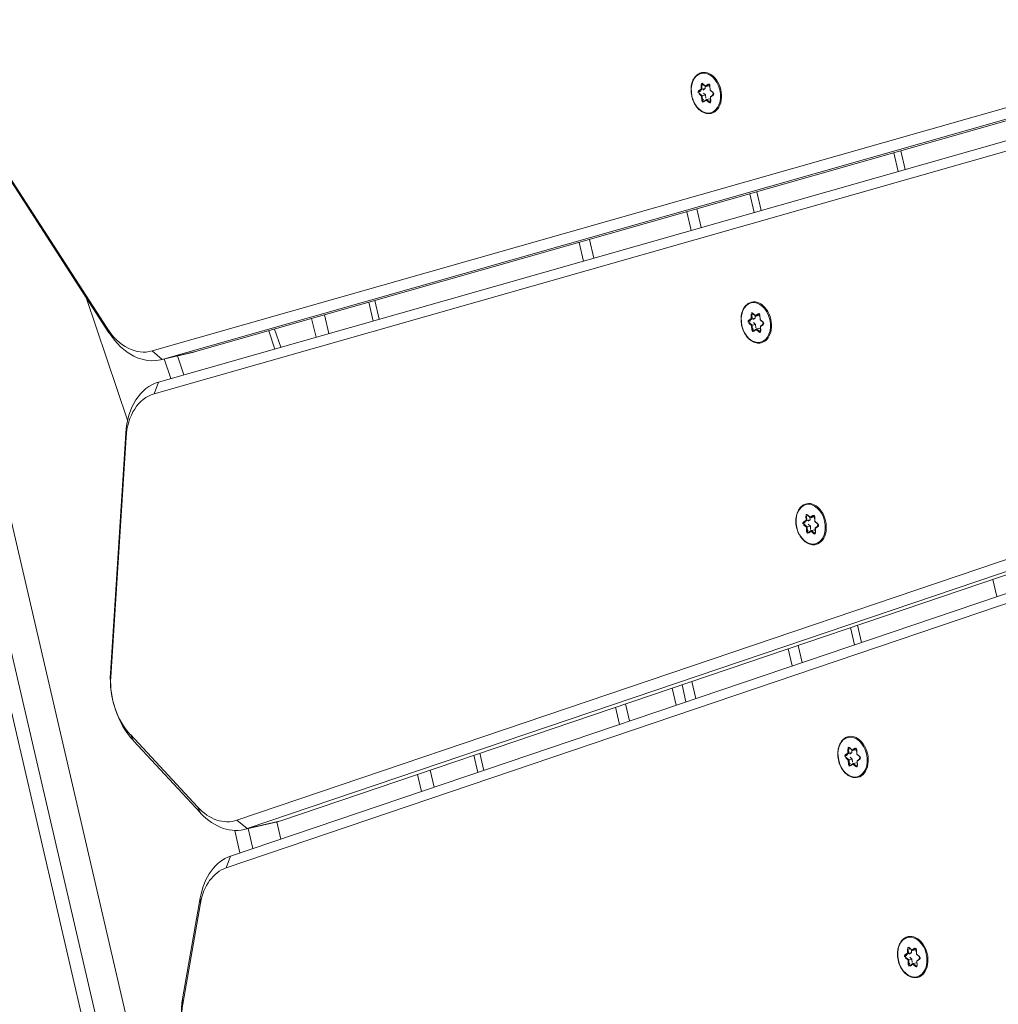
# Model space of a CAD drawing. Extents: x 5477758 to 5478338, y 5918274 to 5918502.
# Tile 80 of 121: x 5477951.161 to 5477951.441, y 5918462.083 to 5918462.365. Entities that reach past the tile are written whole.
import ezdxf

# ---------------------------------------------------------------- set-up
doc = ezdxf.new("R2010")
doc.units = 0
doc.layers.get('0').update_dxf_attribs({"color": 8, "linetype": 'CONTINUOUS', "lineweight": 13})
doc.layers.add('0_PROJEKTOWANE ZABAWKI', color=8, linetype='CONTINUOUS', lineweight=0)

# ---------------------------------------------------------------- blocks, each defined once
blk = doc.blocks.new('zw$CEC1')
for p, q in [((1142.893, -669.39), (1149.369, -734.876)), ((1142.593, -670.607), (1149.069, -736.093)), ((1149.369, -735.866), (1142.893, -670.38)), ((1143.558, -671.022), (1150.034, -736.507)), ((1132.601, -671.344), (1135.705, -734.207)), ((1150.333, -736.705), (1143.857, -671.219)), ((1132.301, -672.553), (1135.405, -735.417)), ((1135.705, -735.197), (1132.601, -672.334)), ((1133.213, -672.577), (1136.318, -735.44)), ((1136.618, -735.645), (1133.513, -672.781)), ((1135.219, -713.198), (1134.668, -713.198)), ((1134.678, -713.41), (1135.23, -713.41)), ((1147.246, -713.41), (1147.749, -713.41)), ((1135.431, -717.486), (1134.88, -717.486)), ((1148.152, -717.486), (1147.649, -717.486)), ((1134.89, -717.698), (1135.441, -717.698)), ((1147.67, -717.698), (1148.173, -717.698)), ((1131.824, -718.067), (1131.735, -718.132)), ((1131.739, -718.137), (1131.832, -718.068)), ((1131.885, -718.075), (1131.923, -718.167)), ((1131.934, -718.167), (1131.899, -718.08)), ((1144.287, -718.019), (1144.322, -718.106)), ((1144.302, -718.006), (1144.302, -718.002)), ((1144.339, -718.098), (1144.302, -718.006)), ((1144.339, -717.984), (1144.468, -718.007)), ((1144.339, -718.098), (1144.339, -718.005)), ((1144.465, -718.001), (1144.342, -717.98)), ((1144.553, -717.937), (1144.465, -718.001)), ((1144.469, -718.006), (1144.562, -717.938)), ((1144.615, -717.945), (1144.652, -718.037)), ((1144.664, -718.036), (1144.629, -717.95)), ((1144.655, -718.039), (1144.784, -718.062)), ((1144.787, -718.058), (1144.664, -718.036)), ((1144.724, -718.052), (1144.703, -718.067)), ((1144.703, -718.162), (1144.703, -718.067)), ((1144.798, -718.09), (1144.798, -718.093)), ((1157.079, -718.075), (1156.991, -718.139)), ((1156.999, -718.141), (1157.093, -718.073)), ((1157.044, -717.988), (1157.079, -718.075)), ((1157.058, -717.975), (1157.058, -717.971)), ((1157.096, -718.067), (1157.058, -717.975)), ((1157.147, -718.099), (1157.074, -718.086)), ((1157.095, -717.953), (1157.225, -717.976)), ((1157.096, -718.067), (1157.096, -717.974)), ((1157.221, -717.97), (1157.098, -717.949)), ((1157.309, -717.906), (1157.221, -717.97)), ((1157.225, -717.976), (1157.318, -717.907)), ((1157.371, -717.914), (1157.408, -718.006)), ((1157.42, -718.006), (1157.385, -717.919)), ((1157.411, -718.009), (1157.541, -718.031)), ((1157.543, -718.027), (1157.42, -718.006)), ((1157.48, -718.021), (1157.46, -718.036)), ((1157.46, -718.131), (1157.46, -718.036)), ((1157.554, -718.062), (1157.46, -718.131)), ((1157.477, -718.145), (1157.565, -718.08)), ((1157.554, -718.059), (1157.554, -718.062)), ((1131.593, -718.236), (1131.505, -718.3)), ((1131.514, -718.302), (1131.607, -718.234)), ((1131.526, -718.353), (1131.649, -718.375)), ((1131.53, -718.332), (1131.53, -718.329)), ((1131.661, -718.356), (1131.53, -718.332)), ((1131.558, -718.149), (1131.593, -718.236)), ((1131.572, -718.136), (1131.572, -718.132)), ((1131.61, -718.228), (1131.572, -718.136)), ((1131.661, -718.26), (1131.588, -718.247)), ((1131.609, -718.114), (1131.739, -718.137)), ((1131.61, -718.228), (1131.61, -718.136)), ((1131.735, -718.132), (1131.612, -718.11)), ((1131.661, -718.356), (1131.661, -718.26)), ((1131.688, -718.326), (1131.661, -718.26)), ((1131.699, -718.448), (1131.661, -718.356)), ((1131.843, -718.292), (1131.777, -718.341)), ((1131.937, -718.309), (1131.843, -718.292)), ((1131.843, -718.388), (1131.843, -718.292)), ((1131.926, -718.17), (1132.055, -718.192)), ((1132.057, -718.188), (1131.934, -718.167)), ((1131.994, -718.182), (1131.974, -718.197)), ((1131.974, -718.292), (1131.974, -718.197)), ((1132.068, -718.223), (1131.974, -718.292)), ((1131.974, -718.295), (1132.012, -718.387)), ((1131.991, -718.306), (1132.079, -718.241)), ((1132.026, -718.392), (1131.991, -718.306)), ((1132.068, -718.22), (1132.068, -718.223)), ((1138.331, -718.328), (1138.242, -718.392)), ((1138.251, -718.394), (1138.345, -718.325)), ((1138.296, -718.241), (1138.331, -718.328)), ((1138.31, -718.228), (1138.31, -718.224)), ((1138.348, -718.32), (1138.31, -718.228)), ((1138.399, -718.352), (1138.326, -718.339)), ((1138.347, -718.206), (1138.477, -718.229)), ((1138.348, -718.32), (1138.348, -718.227)), ((1138.473, -718.223), (1138.35, -718.202)), ((1138.399, -718.447), (1138.399, -718.352)), ((1138.426, -718.417), (1138.399, -718.352)), ((1138.561, -718.159), (1138.473, -718.223)), ((1138.477, -718.228), (1138.57, -718.16)), ((1138.623, -718.167), (1138.66, -718.259)), ((1138.672, -718.258), (1138.637, -718.172)), ((1138.663, -718.262), (1138.793, -718.284)), ((1138.795, -718.28), (1138.672, -718.258)), ((1138.732, -718.274), (1138.712, -718.289)), ((1138.712, -718.384), (1138.712, -718.289)), ((1138.806, -718.315), (1138.712, -718.384)), ((1138.728, -718.398), (1138.817, -718.333)), ((1138.806, -718.312), (1138.806, -718.315)), ((1144.322, -718.106), (1144.234, -718.17)), ((1144.243, -718.172), (1144.336, -718.103)), ((1144.256, -718.223), (1144.379, -718.245)), ((1144.259, -718.202), (1144.259, -718.199)), ((1144.391, -718.225), (1144.259, -718.202)), ((1144.391, -718.13), (1144.318, -718.117)), ((1144.379, -718.245), (1144.414, -718.331)), ((1144.391, -718.225), (1144.391, -718.13)), ((1144.418, -718.195), (1144.391, -718.13)), ((1144.428, -718.318), (1144.391, -718.225)), ((1144.428, -718.314), (1144.428, -718.318)), ((1144.573, -718.258), (1144.479, -718.327)), ((1144.479, -718.327), (1144.479, -718.323)), ((1144.49, -718.345), (1144.578, -718.28)), ((1144.573, -718.162), (1144.506, -718.211)), ((1144.666, -718.179), (1144.573, -718.162)), ((1144.573, -718.258), (1144.573, -718.162)), ((1144.705, -718.281), (1144.573, -718.258)), ((1144.578, -718.28), (1144.701, -718.302)), ((1144.798, -718.093), (1144.703, -718.162)), ((1144.704, -718.165), (1144.741, -718.257)), ((1144.705, -718.277), (1144.705, -718.281)), ((1144.72, -718.176), (1144.808, -718.111)), ((1144.755, -718.262), (1144.72, -718.176)), ((1151.067, -718.358), (1151.102, -718.444)), ((1151.081, -718.345), (1151.081, -718.341)), ((1151.118, -718.437), (1151.081, -718.345)), ((1151.118, -718.323), (1151.247, -718.345)), ((1151.118, -718.437), (1151.118, -718.344)), ((1151.244, -718.34), (1151.121, -718.318)), ((1151.332, -718.276), (1151.244, -718.34)), ((1151.248, -718.345), (1151.341, -718.277)), ((1151.394, -718.284), (1151.431, -718.376)), ((1151.443, -718.375), (1151.408, -718.289)), ((1157.012, -718.192), (1157.135, -718.214)), ((1157.016, -718.171), (1157.016, -718.168)), ((1157.147, -718.195), (1157.016, -718.171)), ((1157.135, -718.214), (1157.17, -718.3)), ((1157.147, -718.195), (1157.147, -718.099)), ((1157.174, -718.164), (1157.147, -718.099)), ((1157.185, -718.287), (1157.147, -718.195)), ((1157.185, -718.283), (1157.185, -718.287)), ((1157.329, -718.227), (1157.235, -718.296)), ((1157.235, -718.296), (1157.235, -718.292)), ((1157.246, -718.314), (1157.334, -718.249)), ((1157.329, -718.131), (1157.263, -718.18)), ((1157.423, -718.148), (1157.329, -718.131)), ((1157.329, -718.227), (1157.329, -718.131)), ((1157.461, -718.25), (1157.329, -718.227)), ((1157.334, -718.249), (1157.457, -718.271)), ((1157.46, -718.134), (1157.498, -718.226)), ((1157.461, -718.246), (1157.461, -718.25)), ((1157.512, -718.231), (1157.477, -718.145)), ((1131.649, -718.375), (1131.684, -718.461)), ((1131.699, -718.444), (1131.699, -718.448)), ((1131.843, -718.388), (1131.749, -718.457)), ((1131.749, -718.457), (1131.749, -718.453)), ((1131.76, -718.475), (1131.848, -718.41)), ((1131.975, -718.411), (1131.843, -718.388)), ((1131.848, -718.41), (1131.971, -718.432)), ((1131.975, -718.407), (1131.975, -718.411)), ((1138.264, -718.445), (1138.387, -718.467)), ((1138.268, -718.424), (1138.268, -718.421)), ((1138.399, -718.447), (1138.268, -718.424)), ((1138.387, -718.467), (1138.422, -718.553)), ((1138.437, -718.54), (1138.399, -718.447)), ((1138.437, -718.536), (1138.437, -718.54)), ((1138.581, -718.48), (1138.487, -718.549)), ((1138.487, -718.549), (1138.487, -718.545)), ((1138.498, -718.567), (1138.586, -718.502)), ((1138.581, -718.384), (1138.514, -718.433)), ((1138.675, -718.401), (1138.581, -718.384)), ((1138.581, -718.48), (1138.581, -718.384)), ((1138.713, -718.503), (1138.581, -718.48)), ((1138.586, -718.502), (1138.709, -718.524)), ((1138.712, -718.387), (1138.75, -718.479)), ((1138.713, -718.499), (1138.713, -718.503)), ((1138.763, -718.484), (1138.728, -718.398)), ((1151.102, -718.444), (1151.013, -718.509)), ((1151.022, -718.511), (1151.115, -718.442)), ((1151.035, -718.562), (1151.158, -718.584)), ((1151.038, -718.541), (1151.038, -718.538)), ((1151.17, -718.564), (1151.038, -718.541)), ((1151.17, -718.469), (1151.097, -718.456)), ((1151.158, -718.584), (1151.193, -718.67)), ((1151.17, -718.564), (1151.17, -718.469)), ((1151.197, -718.534), (1151.17, -718.469)), ((1151.208, -718.657), (1151.17, -718.564)), ((1151.208, -718.653), (1151.208, -718.657)), ((1151.352, -718.596), (1151.258, -718.665)), ((1151.269, -718.683), (1151.357, -718.619)), ((1151.352, -718.501), (1151.285, -718.55)), ((1151.445, -718.517), (1151.352, -718.501)), ((1151.352, -718.596), (1151.352, -718.501)), ((1151.484, -718.62), (1151.352, -718.596)), ((1151.357, -718.619), (1151.48, -718.641)), ((1151.434, -718.378), (1151.564, -718.401)), ((1151.566, -718.397), (1151.443, -718.375)), ((1151.503, -718.391), (1151.483, -718.406)), ((1151.483, -718.501), (1151.483, -718.406)), ((1151.577, -718.432), (1151.483, -718.501)), ((1151.483, -718.504), (1151.52, -718.596)), ((1151.484, -718.616), (1151.484, -718.62)), ((1151.499, -718.515), (1151.588, -718.45)), ((1151.534, -718.601), (1151.499, -718.515)), ((1151.577, -718.428), (1151.577, -718.432)), ((1151.258, -718.665), (1151.258, -718.662)), ((1135.519, -719.278), (1134.968, -719.278)), ((1148.33, -719.278), (1147.826, -719.278)), ((1134.983, -719.578), (1135.534, -719.578)), ((1147.856, -719.578), (1148.359, -719.578)), ((1135.678, -722.478), (1135.126, -722.478)), ((1148.646, -722.478), (1148.143, -722.478)), ((1135.141, -722.778), (1135.692, -722.778)), ((1148.676, -722.778), (1148.172, -722.778)), ((1148.202, -723.078), (1148.706, -723.078)), ((1148.844, -724.478), (1148.34, -724.478)), ((1148.37, -724.778), (1148.874, -724.778)), ((1135.993, -728.871), (1135.442, -728.871)), ((1135.451, -729.051), (1136.002, -729.051)), ((1149.278, -728.871), (1148.775, -728.871)), ((1148.793, -729.051), (1149.296, -729.051)), ((1136.067, -730.366), (1135.516, -730.366)), ((1149.426, -730.366), (1148.923, -730.366)), ((1135.535, -730.751), (1136.086, -730.751)), ((1148.961, -730.751), (1149.464, -730.751)), ((1136.138, -731.801), (1135.589, -731.855)), ((1135.598, -732.029), (1136.147, -731.976)), ((1135.705, -734.207), (1135.705, -735.197)), ((1135.707, -734.257), (1135.707, -735.246)), ((1136.281, -734.688), (1135.707, -734.744)), ((1149.369, -734.876), (1149.369, -735.866)), ((1149.374, -735.965), (1149.374, -734.975)), ((1149.884, -734.992), (1149.374, -734.992)), ((1135.405, -735.417), (1135.705, -735.197)), ((1135.707, -735.132), (1136.3, -735.074)), ((1136.618, -735.645), (1136.318, -735.44)), ((1149.069, -736.093), (1149.369, -735.866)), ((1149.967, -735.838), (1149.374, -735.838)), ((1149.34, -736.223), (1150.005, -736.223)), ((1134.478, -736.53), (1128.09, -738.831)), ((1128.226, -738.808), (1134.615, -736.507)), ((1137.178, -736.554), (1133.486, -736.913)), ((1134.478, -736.53), (1134.615, -736.507)), ((1137.652, -736.71), (1137.535, -736.693)), ((1137.535, -736.693), (1144.135, -738.674)), ((1144.252, -738.69), (1137.652, -736.71)), ((1150.333, -736.705), (1150.034, -736.507)), ((1148.443, -737.111), (1145.986, -738.518)), ((1146.175, -738.471), (1148.632, -737.064)), ((1148.443, -737.111), (1148.632, -737.064)), ((1151.153, -737.651), (1150.999, -737.621)), ((1150.999, -737.621), (1153.709, -738.772)), ((1153.863, -738.803), (1151.153, -737.651)), ((1144.252, -738.69), (1144.135, -738.674)), ((1145.986, -738.518), (1146.175, -738.471)), ((1153.863, -738.803), (1153.709, -738.772)), ((1156.602, -740.464), (1123.228, -740.464)), ((1156.696, -741.311), (1123.228, -741.311)), ((1123.228, -741.695), (1156.602, -741.695))]:
    blk.add_line(p, q)
for centre, major_axis, ratio, start_param, end_param in [((1144.521, -718.126), (0.6, 0), 0.707107, 0, 3.141593), ((1157.278, -718.096), (0.6, 0), 0.707107, 0, 3.141593), ((1131.792, -718.257), (0.6, 0), 0.707107, 0, 3.141593), ((1131.792, -718.257), (0.25, 0), 0.707107, 1.152569, 1.475438), ((1131.856, -718.089), (0.045, 0), 0.707107, 0.279204, 2.3736), ((1131.824, -718.056), (0.0089, -0.0121), 0.508626, 5.319544, 6.283185), ((1131.899, -718.07), (-0.0139, -0.0056), 0.679724, 0, 1.301881), ((1138.53, -718.349), (0.6, 0), 0.707107, 0, 3.141593), ((1144.331, -718.01), (-0.045, 0), 0.707107, 4.467995, 6.56239), ((1144.287, -718.009), (0.0139, 0.0056), 0.679724, 4.443473, 6.01427), ((1144.331, -718), (-0.03, 0), 0.707107, 0, 0.279204), ((1144.521, -718.126), (0.25, 0), 0.707107, 2.244927, 2.557585), ((1144.342, -717.969), (-0.0026, -0.0148), 0.171098, 0, 0.800479), ((1144.465, -717.991), (-0.0037, 0.0158), 0.19164, 2.259533, 3.223174), ((1144.521, -718.126), (0.25, 0), 0.707107, 1.152569, 1.475438), ((1144.585, -717.959), (0.045, 0), 0.707107, 0.279204, 2.3736), ((1144.553, -717.926), (0.0089, -0.0121), 0.508626, 5.319544, 6.283185), ((1144.629, -717.939), (-0.0139, -0.0056), 0.679724, 0, 1.301881), ((1144.664, -718.026), (0.0104, 0.0129), 0.462667, 2.890892, 4.192773), ((1144.521, -718.126), (0.25, 0), 0.707107, 0.095219, 0.407877), ((1144.787, -718.048), (-0.0026, -0.0148), 0.171098, 0, 0.800479), ((1144.776, -718.089), (0.045, 0), 0.707107, 5.515192, 7.609587), ((1144.776, -718.078), (0.03, 0), 0.707107, 5.515192, 6.283185), ((1151.3, -718.465), (0.6, 0), 0.707107, 0, 3.141593), ((1157.087, -717.98), (-0.045, 0), 0.707107, 4.467995, 6.56239), ((1157.044, -717.978), (0.0139, 0.0056), 0.679724, 4.443473, 6.01427), ((1157.087, -717.969), (-0.03, 0), 0.707107, 0, 0.279204), ((1157.278, -718.096), (0.25, 0), 0.707107, 2.244927, 2.557585), ((1157.079, -718.064), (0.0166, -0.0047), 0.601017, 4.881509, 6.452305), ((1157.098, -717.938), (-0.0026, -0.0148), 0.171098, 0, 0.800479), ((1157.221, -717.96), (-0.0037, 0.0158), 0.19164, 2.259533, 3.223174), ((1157.278, -718.096), (0.25, 0), 0.707107, 1.152569, 1.475438), ((1157.342, -717.928), (0.045, 0), 0.707107, 0.279204, 2.3736), ((1157.309, -717.895), (0.0089, -0.0121), 0.508626, 5.319544, 6.283185), ((1157.385, -717.909), (-0.0139, -0.0056), 0.679724, 0, 1.301881), ((1157.42, -717.995), (0.0104, 0.0129), 0.462667, 2.890892, 4.192773), ((1157.278, -718.096), (0.25, 0), 0.707107, 0.095219, 0.407877), ((1157.543, -718.017), (-0.0026, -0.0148), 0.171098, 0, 0.800479), ((1157.532, -718.058), (0.045, 0), 0.707107, 5.515192, 7.609587), ((1157.532, -718.048), (0.03, 0), 0.707107, 5.515192, 6.283185), ((1157.565, -718.07), (0.0089, -0.0121), 0.508626, 3.748748, 5.319544), ((1131.537, -718.322), (-0.045, 0), 0.707107, 5.515192, 7.609587), ((1131.505, -718.29), (0.0089, -0.0121), 0.508626, 5.319544, 6.283185), ((1131.537, -718.312), (-0.03, 0), 0.707107, 0, 1.326402), ((1131.526, -718.343), (-0.0026, -0.0148), 0.171098, 0.800479, 2.371275), ((1131.792, -718.257), (-0.25, 0), 0.707107, 0.130169, 0.46319), ((1131.601, -718.141), (-0.045, 0), 0.707107, 4.467995, 6.56239), ((1131.558, -718.139), (0.0139, 0.0056), 0.679724, 4.443473, 6.01427), ((1131.601, -718.13), (-0.03, 0), 0.707107, 0, 0.279204), ((1131.792, -718.257), (0.25, 0), 0.707107, 2.244927, 2.557585), ((1131.593, -718.225), (0.0166, -0.0047), 0.601017, 4.881509, 6.452305), ((1131.612, -718.099), (-0.0026, -0.0148), 0.171098, 0, 0.800479), ((1131.649, -718.364), (0.0104, 0.0129), 0.462667, 4.192773, 5.763569), ((1131.735, -718.121), (-0.0037, 0.0158), 0.19164, 2.259533, 3.223174), ((1131.934, -718.156), (0.0104, 0.0129), 0.462667, 2.890892, 4.192773), ((1131.792, -718.257), (-0.25, 0), 0.707107, 2.189614, 2.547433), ((1131.991, -718.295), (-0.0166, 0.0047), 0.601017, 0.16912, 1.739916), ((1131.792, -718.257), (0.25, 0), 0.707107, 0.095219, 0.407877), ((1132.057, -718.178), (-0.0026, -0.0148), 0.171098, 0, 0.800479), ((1132.047, -718.219), (0.045, 0), 0.707107, 5.515192, 7.609587), ((1132.047, -718.209), (0.03, 0), 0.707107, 5.515192, 6.283185), ((1132.079, -718.231), (0.0089, -0.0121), 0.508626, 3.748748, 5.319544), ((1138.53, -718.349), (-0.25, 0), 0.707107, 0.130169, 0.46319), ((1138.339, -718.232), (-0.045, 0), 0.707107, 4.467995, 6.56239), ((1138.296, -718.231), (0.0139, 0.0056), 0.679724, 4.443473, 6.01427), ((1138.339, -718.222), (-0.03, 0), 0.707107, 0, 0.279204), ((1138.53, -718.349), (0.25, 0), 0.707107, 2.244927, 2.557585), ((1138.331, -718.317), (0.0166, -0.0047), 0.601017, 4.881509, 6.452305), ((1138.35, -718.191), (-0.0026, -0.0148), 0.171098, 0, 0.800479), ((1138.473, -718.213), (-0.0037, 0.0158), 0.19164, 2.259533, 3.223174), ((1138.53, -718.349), (0.25, 0), 0.707107, 1.152569, 1.475438), ((1138.594, -718.181), (0.045, 0), 0.707107, 0.279204, 2.3736), ((1138.561, -718.148), (0.0089, -0.0121), 0.508626, 5.319544, 6.283185), ((1138.637, -718.161), (-0.0139, -0.0056), 0.679724, 0, 1.301881), ((1138.672, -718.248), (0.0104, 0.0129), 0.462667, 2.890892, 4.192773), ((1138.53, -718.349), (0.25, 0), 0.707107, 0.095219, 0.407877), ((1138.795, -718.27), (-0.0026, -0.0148), 0.171098, 0, 0.800479), ((1138.784, -718.311), (0.045, 0), 0.707107, 5.515192, 7.609587), ((1138.784, -718.3), (0.03, 0), 0.707107, 5.515192, 6.283185), ((1138.817, -718.323), (0.0089, -0.0121), 0.508626, 3.748748, 5.319544), ((1144.267, -718.192), (-0.045, 0), 0.707107, 5.515192, 7.609587), ((1144.234, -718.16), (0.0089, -0.0121), 0.508626, 5.319544, 6.283185), ((1144.267, -718.182), (-0.03, 0), 0.707107, 0, 1.326402), ((1144.256, -718.213), (-0.0026, -0.0148), 0.171098, 0.800479, 2.371275), ((1144.521, -718.126), (-0.25, 0), 0.707107, 0.130169, 0.46319), ((1144.322, -718.095), (0.0166, -0.0047), 0.601017, 4.881509, 6.452305), ((1144.379, -718.234), (0.0104, 0.0129), 0.462667, 4.192773, 5.763569), ((1144.414, -718.321), (0.0139, 0.0056), 0.679724, 4.443473, 6.01427), ((1144.457, -718.322), (-0.045, 0), 0.707107, 0.279204, 2.3736), ((1144.521, -718.126), (-0.25, 0), 0.707107, 1.142416, 1.510388), ((1144.457, -718.312), (-0.03, 0), 0.707107, 0.279204, 2.3736), ((1144.49, -718.334), (0.0089, -0.0121), 0.508626, 3.748748, 5.319544), ((1144.578, -718.269), (-0.0037, 0.0158), 0.19164, 0.688736, 2.259533), ((1144.521, -718.126), (-0.25, 0), 0.707107, 2.189614, 2.547433), ((1144.712, -718.271), (0.045, 0), 0.707107, 4.467995, 6.56239), ((1144.701, -718.291), (-0.0026, -0.0148), 0.171098, 0.800479, 2.371275), ((1144.72, -718.165), (-0.0166, 0.0047), 0.601017, 0.16912, 1.739916), ((1144.712, -718.26), (0.03, 0), 0.707107, 4.467995, 6.283185), ((1144.755, -718.251), (-0.0139, -0.0056), 0.679724, 0, 1.301881), ((1144.808, -718.1), (0.0089, -0.0121), 0.508626, 3.748748, 5.319544), ((1151.11, -718.349), (-0.045, 0), 0.707107, 4.467995, 6.56239), ((1151.067, -718.348), (0.0139, 0.0056), 0.679724, 4.443473, 6.01427), ((1151.11, -718.339), (-0.03, 0), 0.707107, 0, 0.279204), ((1151.3, -718.465), (0.25, 0), 0.707107, 2.244927, 2.557585), ((1151.121, -718.308), (-0.0026, -0.0148), 0.171098, 0, 0.800479), ((1151.244, -718.33), (-0.0037, 0.0158), 0.19164, 2.259533, 3.223174), ((1151.3, -718.465), (0.25, 0), 0.707107, 1.152569, 1.475438), ((1151.365, -718.298), (0.045, 0), 0.707107, 0.279204, 2.3736), ((1151.332, -718.265), (0.0089, -0.0121), 0.508626, 5.319544, 6.283185), ((1151.408, -718.278), (-0.0139, -0.0056), 0.679724, 0, 1.301881), ((1157.023, -718.161), (-0.045, 0), 0.707107, 5.515192, 7.609587), ((1156.991, -718.129), (0.0089, -0.0121), 0.508626, 5.319544, 6.283185), ((1157.023, -718.151), (-0.03, 0), 0.707107, 0, 1.326402), ((1157.012, -718.182), (-0.0026, -0.0148), 0.171098, 0.800479, 2.371275), ((1157.278, -718.096), (-0.25, 0), 0.707107, 0.130169, 0.46319), ((1157.135, -718.203), (0.0104, 0.0129), 0.462667, 4.192773, 5.763569), ((1157.17, -718.29), (0.0139, 0.0056), 0.679724, 4.443473, 6.01427), ((1157.214, -718.292), (-0.045, 0), 0.707107, 0.279204, 2.3736), ((1157.278, -718.096), (-0.25, 0), 0.707107, 1.142416, 1.510388), ((1157.214, -718.281), (-0.03, 0), 0.707107, 0.279204, 2.3736), ((1157.246, -718.303), (0.0089, -0.0121), 0.508626, 3.748748, 5.319544), ((1157.334, -718.238), (-0.0037, 0.0158), 0.19164, 0.688736, 2.259533), ((1157.278, -718.096), (-0.25, 0), 0.707107, 2.189614, 2.547433), ((1157.468, -718.24), (0.045, 0), 0.707107, 4.467995, 6.56239), ((1157.457, -718.26), (-0.0026, -0.0148), 0.171098, 0.800479, 2.371275), ((1157.477, -718.134), (-0.0166, 0.0047), 0.601017, 0.16912, 1.739916), ((1157.468, -718.229), (0.03, 0), 0.707107, 4.467995, 6.283185), ((1157.512, -718.221), (-0.0139, -0.0056), 0.679724, 0, 1.301881), ((1131.684, -718.451), (0.0139, 0.0056), 0.679724, 4.443473, 6.01427), ((1131.728, -718.453), (-0.045, 0), 0.707107, 0.279204, 2.3736), ((1131.792, -718.257), (-0.25, 0), 0.707107, 1.142416, 1.510388), ((1131.728, -718.442), (-0.03, 0), 0.707107, 0.279204, 2.3736), ((1131.76, -718.464), (0.0089, -0.0121), 0.508626, 3.748748, 5.319544), ((1131.848, -718.4), (-0.0037, 0.0158), 0.19164, 0.688736, 2.259533), ((1131.982, -718.401), (0.045, 0), 0.707107, 4.467995, 6.56239), ((1131.971, -718.421), (-0.0026, -0.0148), 0.171098, 0.800479, 2.371275), ((1131.982, -718.39), (0.03, 0), 0.707107, 4.467995, 6.283185), ((1132.026, -718.382), (-0.0139, -0.0056), 0.679724, 0, 1.301881), ((1138.275, -718.414), (-0.045, 0), 0.707107, 5.515192, 7.609587), ((1138.242, -718.382), (0.0089, -0.0121), 0.508626, 5.319544, 6.283185), ((1138.275, -718.404), (-0.03, 0), 0.707107, 0, 1.326402), ((1138.264, -718.435), (-0.0026, -0.0148), 0.171098, 0.800479, 2.371275), ((1138.387, -718.456), (0.0104, 0.0129), 0.462667, 4.192773, 5.763569), ((1138.422, -718.543), (0.0139, 0.0056), 0.679724, 4.443473, 6.01427), ((1138.465, -718.544), (-0.045, 0), 0.707107, 0.279204, 2.3736), ((1138.53, -718.349), (-0.25, 0), 0.707107, 1.142416, 1.510388), ((1138.465, -718.534), (-0.03, 0), 0.707107, 0.279204, 2.3736), ((1138.498, -718.556), (0.0089, -0.0121), 0.508626, 3.748748, 5.319544), ((1138.586, -718.491), (-0.0037, 0.0158), 0.19164, 0.688736, 2.259533), ((1138.53, -718.349), (-0.25, 0), 0.707107, 2.189614, 2.547433), ((1138.72, -718.493), (0.045, 0), 0.707107, 4.467995, 6.56239), ((1138.709, -718.513), (-0.0026, -0.0148), 0.171098, 0.800479, 2.371275), ((1138.728, -718.387), (-0.0166, 0.0047), 0.601017, 0.16912, 1.739916), ((1138.72, -718.482), (0.03, 0), 0.707107, 4.467995, 6.283185), ((1138.763, -718.473), (-0.0139, -0.0056), 0.679724, 0, 1.301881), ((1151.046, -718.531), (-0.045, 0), 0.707107, 5.515192, 7.609587), ((1151.013, -718.498), (0.0089, -0.0121), 0.508626, 5.319544, 6.283185), ((1151.046, -718.521), (-0.03, 0), 0.707107, 0, 1.326402), ((1151.035, -718.551), (-0.0026, -0.0148), 0.171098, 0.800479, 2.371275), ((1151.3, -718.465), (-0.25, 0), 0.707107, 0.130169, 0.46319), ((1151.102, -718.434), (0.0166, -0.0047), 0.601017, 4.881509, 6.452305), ((1151.158, -718.573), (0.0104, 0.0129), 0.462667, 4.192773, 5.763569), ((1151.193, -718.66), (0.0139, 0.0056), 0.679724, 4.443473, 6.01427), ((1151.3, -718.465), (-0.25, 0), 0.707107, 1.142416, 1.510388), ((1151.236, -718.651), (-0.03, 0), 0.707107, 0.279204, 2.3736), ((1151.357, -718.608), (-0.0037, 0.0158), 0.19164, 0.688736, 2.259533), ((1151.443, -718.365), (0.0104, 0.0129), 0.462667, 2.890892, 4.192773), ((1151.3, -718.465), (-0.25, 0), 0.707107, 2.189614, 2.547433), ((1151.491, -718.61), (0.045, 0), 0.707107, 4.467995, 6.56239), ((1151.48, -718.63), (-0.0026, -0.0148), 0.171098, 0.800479, 2.371275), ((1151.499, -718.504), (-0.0166, 0.0047), 0.601017, 0.16912, 1.739916), ((1151.491, -718.599), (0.03, 0), 0.707107, 4.467995, 6.283185), ((1151.534, -718.59), (-0.0139, -0.0056), 0.679724, 0, 1.301881), ((1151.3, -718.465), (0.25, 0), 0.707107, 0.095219, 0.407877), ((1151.566, -718.386), (-0.0026, -0.0148), 0.171098, 0, 0.800479), ((1151.555, -718.428), (0.045, 0), 0.707107, 5.515192, 7.609587), ((1151.555, -718.417), (0.03, 0), 0.707107, 5.515192, 6.283185), ((1151.588, -718.439), (0.0089, -0.0121), 0.508626, 3.748748, 5.319544), ((1151.236, -718.661), (-0.045, 0), 0.707107, 0.279204, 2.3736), ((1151.269, -718.673), (0.0089, -0.0121), 0.508626, 3.748748, 5.319544), ((1133.707, -734.257), (2, 0), 0.707107, 0, 0.034907), ((1147.374, -734.975), (2, 0), 0.707107, 0, 0.069813), ((1133.707, -735.246), (2, 0), 0.707107, 5.183628, 6.318092), ((1133.707, -735.459), (1.7, 0), 0.707107, 5.183628, 6.318092), ((1138.316, -735.391), (-2, 0), 0.707107, 0.034907, 1.169371), ((1138.316, -735.603), (-1.7, 0), 0.707107, 0.034907, 1.169371), ((1147.374, -735.965), (2, 0), 0.707107, 5.393067, 6.352998), ((1147.374, -736.177), (1.7, 0), 0.707107, 5.393067, 6.352998), ((1152.029, -736.409), (-2, 0), 0.707107, 0.069813, 1.029744), ((1152.029, -736.621), (-1.7, 0), 0.707107, 0.069813, 1.029744), ((1144.916, -737.372), (2, 0), 0.707107, 4.310963, 5.393067), ((1144.916, -737.584), (-1.7, 0), 0.707107, 1.169371, 2.251475), ((1154.739, -737.56), (2, 0), 0.707107, 4.171337, 5.253441), ((1154.739, -737.772), (-1.7, 0), 0.707107, 1.029744, 2.111848)]:
    blk.add_ellipse(centre, major_axis=major_axis, ratio=ratio, start_param=start_param, end_param=end_param)
for centre in [(1144.521, -718.141), (1157.278, -718.11), (1131.792, -718.271), (1138.53, -718.363), (1151.3, -718.48)]:
    blk.add_ellipse(centre, major_axis=(-0.58, 0), ratio=0.707107)
for points, knots in [([(1131.885, -718.075), (1131.885, -718.074), (1131.883, -718.072), (1131.879, -718.068), (1131.877, -718.067), (1131.873, -718.065), (1131.87, -718.064), (1131.864, -718.062), (1131.861, -718.062), (1131.855, -718.061), (1131.852, -718.062), (1131.846, -718.063), (1131.843, -718.063), (1131.838, -718.065), (1131.835, -718.066), (1131.833, -718.068), (1131.833, -718.068), (1131.832, -718.068)], [0.523599, 0.523599, 0.523599, 0.523599, 0.927172, 0.927172, 1.204378, 1.204378, 1.47422, 1.47422, 1.746688, 1.746688, 2.021391, 2.021391, 2.295276, 2.295276, 2.566083, 2.566083, 2.617994, 2.617994, 2.617994, 2.617994]), ([(1144.339, -717.984), (1144.336, -717.983), (1144.333, -717.983), (1144.327, -717.983), (1144.323, -717.983), (1144.318, -717.985), (1144.315, -717.986), (1144.31, -717.988), (1144.308, -717.989), (1144.305, -717.992), (1144.303, -717.993), (1144.302, -717.996), (1144.301, -717.997), (1144.301, -717.999), (1144.301, -717.999), (1144.301, -718)], [1.570796, 1.570796, 1.570796, 1.570796, 1.844329, 1.844329, 2.119118, 2.119118, 2.392017, 2.392017, 2.661992, 2.661992, 2.936562, 2.936562, 3.253095, 3.253095, 3.385987, 3.385987, 3.385987, 3.385987]), ([(1144.615, -717.945), (1144.614, -717.943), (1144.613, -717.941), (1144.609, -717.938), (1144.607, -717.937), (1144.602, -717.934), (1144.6, -717.933), (1144.594, -717.932), (1144.591, -717.932), (1144.585, -717.931), (1144.582, -717.931), (1144.575, -717.932), (1144.573, -717.933), (1144.567, -717.935), (1144.565, -717.936), (1144.563, -717.938), (1144.562, -717.938), (1144.562, -717.938)], [0.523599, 0.523599, 0.523599, 0.523599, 0.927172, 0.927172, 1.204378, 1.204378, 1.47422, 1.47422, 1.746688, 1.746688, 2.021391, 2.021391, 2.295276, 2.295276, 2.566083, 2.566083, 2.617994, 2.617994, 2.617994, 2.617994]), ([(1144.806, -718.078), (1144.806, -718.077), (1144.806, -718.076), (1144.805, -718.074), (1144.804, -718.073), (1144.802, -718.071), (1144.801, -718.069), (1144.797, -718.067), (1144.795, -718.066), (1144.79, -718.064), (1144.787, -718.063), (1144.784, -718.062)], [0.244394, 0.244394, 0.244394, 0.244394, 0.509675, 0.509675, 0.774955, 0.774955, 1.040236, 1.040236, 1.305516, 1.305516, 1.570796, 1.570796, 1.570796, 1.570796]), ([(1157.095, -717.953), (1157.092, -717.952), (1157.089, -717.952), (1157.083, -717.952), (1157.08, -717.953), (1157.074, -717.954), (1157.071, -717.955), (1157.066, -717.957), (1157.064, -717.958), (1157.061, -717.961), (1157.06, -717.962), (1157.058, -717.965), (1157.057, -717.966), (1157.057, -717.968), (1157.057, -717.969), (1157.057, -717.969)], [1.570796, 1.570796, 1.570796, 1.570796, 1.844329, 1.844329, 2.119118, 2.119118, 2.392017, 2.392017, 2.661992, 2.661992, 2.936562, 2.936562, 3.253095, 3.253095, 3.385987, 3.385987, 3.385987, 3.385987]), ([(1157.371, -717.914), (1157.37, -717.913), (1157.369, -717.911), (1157.365, -717.907), (1157.363, -717.906), (1157.359, -717.904), (1157.356, -717.903), (1157.35, -717.901), (1157.347, -717.901), (1157.341, -717.9), (1157.338, -717.901), (1157.332, -717.901), (1157.329, -717.902), (1157.324, -717.904), (1157.321, -717.905), (1157.319, -717.907), (1157.319, -717.907), (1157.318, -717.907)], [0.523599, 0.523599, 0.523599, 0.523599, 0.927172, 0.927172, 1.204378, 1.204378, 1.47422, 1.47422, 1.746688, 1.746688, 2.021391, 2.021391, 2.295276, 2.295276, 2.566083, 2.566083, 2.617994, 2.617994, 2.617994, 2.617994]), ([(1157.562, -718.048), (1157.562, -718.047), (1157.562, -718.046), (1157.561, -718.043), (1157.561, -718.042), (1157.559, -718.04), (1157.557, -718.038), (1157.554, -718.036), (1157.551, -718.035), (1157.546, -718.033), (1157.544, -718.032), (1157.541, -718.031)], [0.244394, 0.244394, 0.244394, 0.244394, 0.509675, 0.509675, 0.774955, 0.774955, 1.040236, 1.040236, 1.305516, 1.305516, 1.570796, 1.570796, 1.570796, 1.570796]), ([(1132.392, -718.257), (1132.392, -718.302), (1132.382, -718.347), (1132.343, -718.433), (1132.313, -718.474), (1132.238, -718.548), (1132.192, -718.581), (1132.088, -718.634), (1132.03, -718.654), (1131.907, -718.681), (1131.843, -718.688), (1131.714, -718.686), (1131.651, -718.677), (1131.53, -718.646), (1131.473, -718.624), (1131.371, -718.567), (1131.327, -718.533), (1131.256, -718.456), (1131.229, -718.413), (1131.199, -718.332), (1131.192, -718.294), (1131.192, -718.257)], [6.038791, 6.038791, 6.038791, 6.038791, 6.34864, 6.34864, 6.66324, 6.66324, 6.984393, 6.984393, 7.307998, 7.307998, 7.63188, 7.63188, 7.955712, 7.955712, 8.279598, 8.279598, 8.603057, 8.603057, 8.923488, 8.923488, 9.180384, 9.180384, 9.180384, 9.180384]), ([(1131.514, -718.302), (1131.513, -718.303), (1131.512, -718.303), (1131.51, -718.305), (1131.51, -718.306), (1131.508, -718.307), (1131.508, -718.308), (1131.508, -718.309), (1131.507, -718.31), (1131.507, -718.311), (1131.507, -718.311), (1131.507, -718.312)], [2.6179939, 2.6179939, 2.6179939, 2.6179939, 2.7715925, 2.7715925, 2.9251911, 2.9251911, 3.0787897, 3.0787897, 3.2323883, 3.2323883, 3.385987, 3.385987, 3.385987, 3.385987]), ([(1131.609, -718.114), (1131.606, -718.113), (1131.603, -718.113), (1131.597, -718.113), (1131.594, -718.114), (1131.588, -718.115), (1131.585, -718.116), (1131.581, -718.118), (1131.578, -718.119), (1131.575, -718.122), (1131.574, -718.123), (1131.572, -718.126), (1131.572, -718.127), (1131.571, -718.129), (1131.571, -718.13), (1131.571, -718.13)], [1.570796, 1.570796, 1.570796, 1.570796, 1.844329, 1.844329, 2.119118, 2.119118, 2.392017, 2.392017, 2.661992, 2.661992, 2.936562, 2.936562, 3.253095, 3.253095, 3.385987, 3.385987, 3.385987, 3.385987]), ([(1132.077, -718.209), (1132.077, -718.208), (1132.076, -718.207), (1132.076, -718.205), (1132.075, -718.203), (1132.073, -718.201), (1132.071, -718.199), (1132.068, -718.197), (1132.065, -718.196), (1132.06, -718.194), (1132.058, -718.193), (1132.055, -718.192)], [0.244394, 0.244394, 0.244394, 0.244394, 0.509675, 0.509675, 0.774955, 0.774955, 1.040236, 1.040236, 1.305516, 1.305516, 1.570796, 1.570796, 1.570796, 1.570796]), ([(1139.13, -718.349), (1139.13, -718.394), (1139.12, -718.439), (1139.081, -718.525), (1139.051, -718.566), (1138.976, -718.64), (1138.93, -718.672), (1138.826, -718.726), (1138.767, -718.746), (1138.645, -718.773), (1138.58, -718.78), (1138.452, -718.778), (1138.388, -718.769), (1138.267, -718.738), (1138.21, -718.716), (1138.109, -718.659), (1138.065, -718.625), (1137.993, -718.547), (1137.967, -718.505), (1137.936, -718.424), (1137.93, -718.386), (1137.93, -718.349)], [6.038791, 6.038791, 6.038791, 6.038791, 6.34864, 6.34864, 6.66324, 6.66324, 6.984393, 6.984393, 7.307998, 7.307998, 7.63188, 7.63188, 7.955712, 7.955712, 8.279598, 8.279598, 8.603057, 8.603057, 8.923488, 8.923488, 9.180384, 9.180384, 9.180384, 9.180384]), ([(1138.347, -718.206), (1138.344, -718.205), (1138.341, -718.205), (1138.335, -718.205), (1138.332, -718.206), (1138.326, -718.207), (1138.323, -718.208), (1138.318, -718.21), (1138.316, -718.211), (1138.313, -718.214), (1138.312, -718.215), (1138.31, -718.218), (1138.309, -718.219), (1138.309, -718.221), (1138.309, -718.221), (1138.309, -718.222)], [1.570796, 1.570796, 1.570796, 1.570796, 1.844329, 1.844329, 2.119118, 2.119118, 2.392017, 2.392017, 2.661992, 2.661992, 2.936562, 2.936562, 3.253095, 3.253095, 3.385987, 3.385987, 3.385987, 3.385987]), ([(1138.623, -718.167), (1138.622, -718.165), (1138.621, -718.163), (1138.617, -718.16), (1138.615, -718.159), (1138.611, -718.156), (1138.608, -718.156), (1138.602, -718.154), (1138.599, -718.154), (1138.593, -718.153), (1138.59, -718.153), (1138.584, -718.154), (1138.581, -718.155), (1138.576, -718.157), (1138.573, -718.158), (1138.571, -718.16), (1138.571, -718.16), (1138.57, -718.16)], [0.523599, 0.523599, 0.523599, 0.523599, 0.927172, 0.927172, 1.204378, 1.204378, 1.47422, 1.47422, 1.746688, 1.746688, 2.021391, 2.021391, 2.295276, 2.295276, 2.566083, 2.566083, 2.617994, 2.617994, 2.617994, 2.617994]), ([(1138.814, -718.3), (1138.814, -718.299), (1138.814, -718.299), (1138.813, -718.296), (1138.813, -718.295), (1138.811, -718.293), (1138.809, -718.291), (1138.805, -718.289), (1138.803, -718.288), (1138.798, -718.286), (1138.796, -718.285), (1138.793, -718.284)], [0.244394, 0.244394, 0.244394, 0.244394, 0.509675, 0.509675, 0.774955, 0.774955, 1.040236, 1.040236, 1.305516, 1.305516, 1.570796, 1.570796, 1.570796, 1.570796]), ([(1145.121, -718.126), (1145.121, -718.172), (1145.111, -718.217), (1145.072, -718.303), (1145.043, -718.344), (1144.968, -718.418), (1144.922, -718.45), (1144.818, -718.504), (1144.759, -718.524), (1144.637, -718.551), (1144.572, -718.558), (1144.444, -718.555), (1144.38, -718.547), (1144.259, -718.516), (1144.202, -718.494), (1144.101, -718.437), (1144.056, -718.403), (1143.985, -718.325), (1143.958, -718.283), (1143.928, -718.202), (1143.921, -718.164), (1143.921, -718.126)], [6.038791, 6.038791, 6.038791, 6.038791, 6.34864, 6.34864, 6.66324, 6.66324, 6.984393, 6.984393, 7.307998, 7.307998, 7.63188, 7.63188, 7.955712, 7.955712, 8.279598, 8.279598, 8.603057, 8.603057, 8.923488, 8.923488, 9.180384, 9.180384, 9.180384, 9.180384]), ([(1144.243, -718.172), (1144.242, -718.172), (1144.241, -718.173), (1144.24, -718.175), (1144.239, -718.175), (1144.238, -718.177), (1144.238, -718.178), (1144.237, -718.179), (1144.237, -718.179), (1144.237, -718.181), (1144.237, -718.181), (1144.237, -718.182)], [2.6179939, 2.6179939, 2.6179939, 2.6179939, 2.7715925, 2.7715925, 2.9251911, 2.9251911, 3.0787897, 3.0787897, 3.2323883, 3.2323883, 3.385987, 3.385987, 3.385987, 3.385987]), ([(1144.742, -718.26), (1144.742, -718.26), (1144.742, -718.26), (1144.742, -718.259), (1144.742, -718.259), (1144.742, -718.259), (1144.742, -718.259), (1144.742, -718.258), (1144.742, -718.258), (1144.742, -718.258), (1144.741, -718.257), (1144.741, -718.257)], [0.2443943, 0.2443943, 0.2443943, 0.2443943, 0.3002352, 0.3002352, 0.3560761, 0.3560761, 0.411917, 0.411917, 0.4677579, 0.4677579, 0.5235988, 0.5235988, 0.5235988, 0.5235988]), ([(1151.118, -718.323), (1151.115, -718.322), (1151.112, -718.322), (1151.106, -718.322), (1151.103, -718.322), (1151.097, -718.324), (1151.094, -718.325), (1151.089, -718.327), (1151.087, -718.328), (1151.084, -718.331), (1151.083, -718.332), (1151.081, -718.335), (1151.08, -718.336), (1151.08, -718.338), (1151.08, -718.338), (1151.08, -718.339)], [1.570796, 1.570796, 1.570796, 1.570796, 1.844329, 1.844329, 2.119118, 2.119118, 2.392017, 2.392017, 2.661992, 2.661992, 2.936562, 2.936562, 3.253095, 3.253095, 3.385987, 3.385987, 3.385987, 3.385987]), ([(1151.394, -718.284), (1151.393, -718.282), (1151.392, -718.28), (1151.388, -718.277), (1151.386, -718.276), (1151.381, -718.273), (1151.379, -718.272), (1151.373, -718.271), (1151.37, -718.27), (1151.364, -718.27), (1151.361, -718.27), (1151.355, -718.271), (1151.352, -718.272), (1151.346, -718.274), (1151.344, -718.275), (1151.342, -718.277), (1151.341, -718.277), (1151.341, -718.277)], [0.523599, 0.523599, 0.523599, 0.523599, 0.927172, 0.927172, 1.204378, 1.204378, 1.47422, 1.47422, 1.746688, 1.746688, 2.021391, 2.021391, 2.295276, 2.295276, 2.566083, 2.566083, 2.617994, 2.617994, 2.617994, 2.617994]), ([(1157.878, -718.096), (1157.878, -718.141), (1157.868, -718.186), (1157.829, -718.272), (1157.799, -718.313), (1157.724, -718.387), (1157.678, -718.419), (1157.574, -718.473), (1157.516, -718.493), (1157.393, -718.52), (1157.329, -718.527), (1157.2, -718.525), (1157.136, -718.516), (1157.015, -718.485), (1156.958, -718.463), (1156.857, -718.406), (1156.813, -718.372), (1156.742, -718.295), (1156.715, -718.252), (1156.685, -718.171), (1156.678, -718.133), (1156.678, -718.096)], [6.038791, 6.038791, 6.038791, 6.038791, 6.34864, 6.34864, 6.66324, 6.66324, 6.984393, 6.984393, 7.307998, 7.307998, 7.63188, 7.63188, 7.955712, 7.955712, 8.279598, 8.279598, 8.603057, 8.603057, 8.923488, 8.923488, 9.180384, 9.180384, 9.180384, 9.180384]), ([(1156.999, -718.141), (1156.998, -718.142), (1156.998, -718.142), (1156.996, -718.144), (1156.995, -718.145), (1156.994, -718.146), (1156.994, -718.147), (1156.993, -718.148), (1156.993, -718.149), (1156.993, -718.15), (1156.993, -718.15), (1156.993, -718.151)], [2.6179939, 2.6179939, 2.6179939, 2.6179939, 2.7715925, 2.7715925, 2.9251911, 2.9251911, 3.0787897, 3.0787897, 3.2323883, 3.2323883, 3.385987, 3.385987, 3.385987, 3.385987]), ([(1157.498, -718.229), (1157.498, -718.229), (1157.498, -718.229), (1157.498, -718.229), (1157.498, -718.228), (1157.498, -718.228), (1157.498, -718.228), (1157.498, -718.227), (1157.498, -718.227), (1157.498, -718.227), (1157.498, -718.226), (1157.498, -718.226)], [0.2443943, 0.2443943, 0.2443943, 0.2443943, 0.3002352, 0.3002352, 0.3560761, 0.3560761, 0.411917, 0.411917, 0.4677579, 0.4677579, 0.5235988, 0.5235988, 0.5235988, 0.5235988]), ([(1132.012, -718.39), (1132.012, -718.39), (1132.012, -718.39), (1132.012, -718.39), (1132.012, -718.389), (1132.012, -718.389), (1132.012, -718.389), (1132.012, -718.388), (1132.012, -718.388), (1132.012, -718.388), (1132.012, -718.387), (1132.012, -718.387)], [0.2443943, 0.2443943, 0.2443943, 0.2443943, 0.3002352, 0.3002352, 0.3560761, 0.3560761, 0.411917, 0.411917, 0.4677579, 0.4677579, 0.5235988, 0.5235988, 0.5235988, 0.5235988]), ([(1138.251, -718.394), (1138.25, -718.394), (1138.249, -718.395), (1138.248, -718.397), (1138.247, -718.397), (1138.246, -718.399), (1138.246, -718.4), (1138.245, -718.401), (1138.245, -718.401), (1138.245, -718.403), (1138.245, -718.403), (1138.245, -718.404)], [2.6179939, 2.6179939, 2.6179939, 2.6179939, 2.7715925, 2.7715925, 2.9251911, 2.9251911, 3.0787897, 3.0787897, 3.2323883, 3.2323883, 3.385987, 3.385987, 3.385987, 3.385987]), ([(1138.75, -718.482), (1138.75, -718.482), (1138.75, -718.482), (1138.75, -718.481), (1138.75, -718.481), (1138.75, -718.481), (1138.75, -718.481), (1138.75, -718.48), (1138.75, -718.48), (1138.75, -718.48), (1138.75, -718.479), (1138.75, -718.479)], [0.2443943, 0.2443943, 0.2443943, 0.2443943, 0.3002352, 0.3002352, 0.3560761, 0.3560761, 0.411917, 0.411917, 0.4677579, 0.4677579, 0.5235988, 0.5235988, 0.5235988, 0.5235988]), ([(1151.9, -718.465), (1151.9, -718.511), (1151.89, -718.556), (1151.851, -718.642), (1151.822, -718.683), (1151.747, -718.757), (1151.701, -718.789), (1151.597, -718.842), (1151.538, -718.863), (1151.416, -718.89), (1151.351, -718.896), (1151.223, -718.894), (1151.159, -718.886), (1151.038, -718.855), (1150.981, -718.833), (1150.88, -718.776), (1150.835, -718.742), (1150.764, -718.664), (1150.737, -718.622), (1150.707, -718.54), (1150.7, -718.503), (1150.7, -718.465)], [6.038791, 6.038791, 6.038791, 6.038791, 6.34864, 6.34864, 6.66324, 6.66324, 6.984393, 6.984393, 7.307998, 7.307998, 7.63188, 7.63188, 7.955712, 7.955712, 8.279598, 8.279598, 8.603057, 8.603057, 8.923488, 8.923488, 9.180384, 9.180384, 9.180384, 9.180384]), ([(1151.022, -718.511), (1151.021, -718.511), (1151.02, -718.512), (1151.019, -718.514), (1151.018, -718.514), (1151.017, -718.516), (1151.017, -718.516), (1151.016, -718.518), (1151.016, -718.518), (1151.016, -718.519), (1151.016, -718.52), (1151.016, -718.521)], [2.6179939, 2.6179939, 2.6179939, 2.6179939, 2.7715925, 2.7715925, 2.9251911, 2.9251911, 3.0787897, 3.0787897, 3.2323883, 3.2323883, 3.385987, 3.385987, 3.385987, 3.385987]), ([(1151.521, -718.599), (1151.521, -718.599), (1151.521, -718.599), (1151.521, -718.598), (1151.521, -718.598), (1151.521, -718.598), (1151.521, -718.597), (1151.521, -718.597), (1151.521, -718.597), (1151.521, -718.596), (1151.521, -718.596), (1151.52, -718.596)], [0.2443943, 0.2443943, 0.2443943, 0.2443943, 0.3002352, 0.3002352, 0.3560761, 0.3560761, 0.411917, 0.411917, 0.4677579, 0.4677579, 0.5235988, 0.5235988, 0.5235988, 0.5235988]), ([(1151.585, -718.417), (1151.585, -718.416), (1151.585, -718.415), (1151.584, -718.413), (1151.584, -718.412), (1151.581, -718.409), (1151.58, -718.408), (1151.576, -718.406), (1151.574, -718.404), (1151.569, -718.402), (1151.566, -718.402), (1151.564, -718.401)], [0.244394, 0.244394, 0.244394, 0.244394, 0.509675, 0.509675, 0.774955, 0.774955, 1.040236, 1.040236, 1.305516, 1.305516, 1.570796, 1.570796, 1.570796, 1.570796])]:
    blk.add_open_spline(points, degree=3, knots=knots)

msp = doc.modelspace()

# ---------------------------------------------------------------- block references
at = {"layer": '0_PROJEKTOWANE ZABAWKI', "xscale": 0.009981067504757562, "yscale": 0.009981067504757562, "zscale": 0.009981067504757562, "rotation": 283.0720937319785}
msp.add_blockref('zw$CEC1', (5477955.78541, 5918474.9692), dxfattribs=at)

doc.saveas('drawing.dxf')
